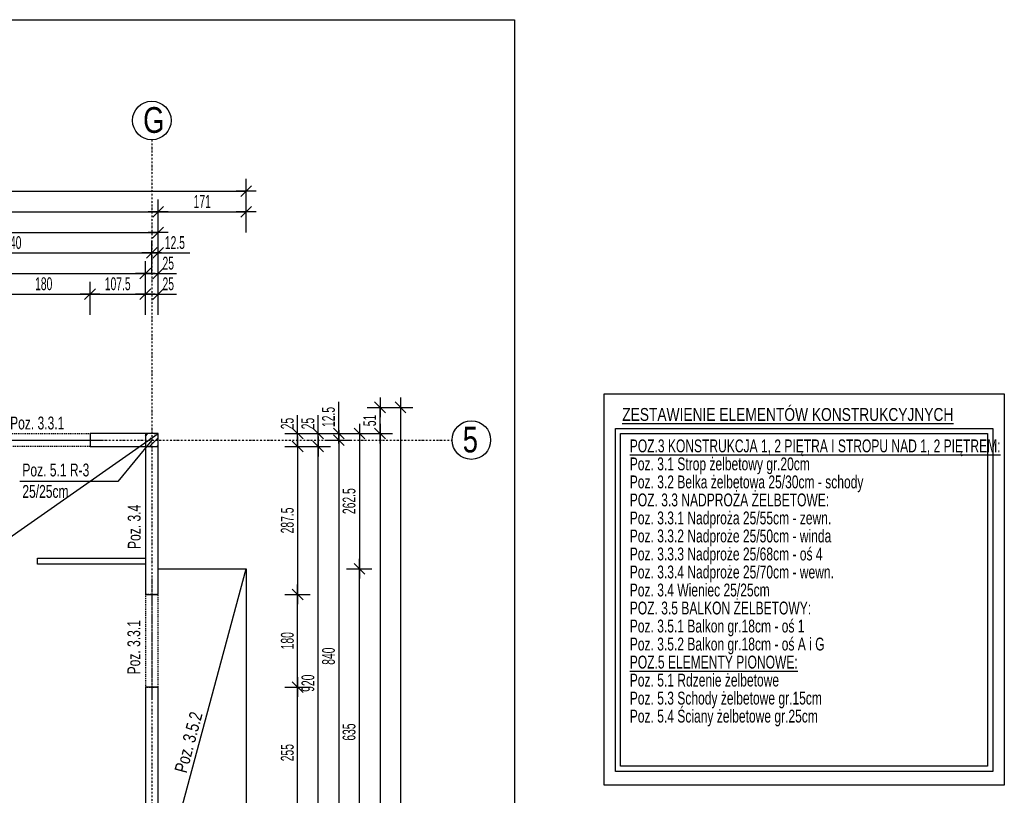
# Model space of a CAD drawing. Header units: millimetres. Extents: x -796 to 14823, y -2819 to 1873.
# Tile 26 of 51: x 2244 to 4158, y 366 to 1873. Entities that reach past the tile are written whole.
import ezdxf

# ---------------------------------------------------------------- set-up
doc = ezdxf.new("R2010")
doc.units = ezdxf.units.MM
doc.header["$LTSCALE"] = 10
doc.linetypes.add('MO', pattern=[0.7, 0.35, -0.17, 0.01, -0.17])
doc.linetypes.add('MP', pattern=[0.36, 0.2, -0.16])
doc.layers.add('BA_obw', color=230, linetype='Continuous', plot=False)
doc.layers.add('BZ_obw', color=230, linetype='Continuous', plot=False)
for name, color, linetype in [('BA_szr', 1, 'Continuous'), ('BA_txs', 2, 'Continuous'), ('BA_wym', 1, 'Continuous'), ('BD_lpm', 1, 'MP'), ('BD_osm', 1, 'MO'), ('BD_txs', 2, 'Continuous'), ('BD_wic', 1, 'Continuous'), ('BD_wig', 3, 'Continuous'), ('BZ_odn', 1, 'Continuous'), ('BZ_txs', 2, 'Continuous')]:
    doc.layers.add(name, color=color, linetype=linetype)
doc.styles.add('BIKTS', font='bikromsw.shx', dxfattribs={"width": 0.8})
doc.styles.add('BIKWYM', font='bikromsw.shx', dxfattribs={"width": 0.6})
doc.dimstyles.new('BA_KR_100_cm', dxfattribs={"dimtxt": 25, "dimasz": 1.666667, "dimexe": 24, "dimexo": 0, "dimgap": 0, "dimtad": 0, "dimdec": 1, "dimrnd": 0.5, "dimzin": 9, "dimdsep": 46, "dimtxsty": 'BIKWYM', "dimblk": 'WYM-KR', "dimcen": 0, "dimdle": 20, "dimclrd": 256, "dimclre": 256, "dimclrt": 2, "dimadec": 0, "dimazin": 0, "dimtfac": 0.033333, "dimtdec": 1, "dimtmove": 0, "dimatfit": 3, "dimldrblk": 'WYM-KR', "dimfxl": 25, "dimfxlon": 1, "dimtvp": 0.8, "dimtolj": 1, "dimarcsym": 0})
doc.dimstyles.new('BZ_ST_100_cm', dxfattribs={"dimtxt": 25, "dimasz": 1.666667, "dimexe": 24, "dimexo": 0, "dimgap": 0, "dimtad": 0, "dimdec": 1, "dimrnd": 0.5, "dimdsep": 46, "dimtxsty": 'BIKWYM', "dimblk": 'WYM-ST', "dimcen": 0, "dimdle": 20, "dimclrd": 256, "dimclre": 256, "dimclrt": 7, "dimadec": 0, "dimazin": 0, "dimtfac": 0.033333, "dimtdec": 1, "dimtix": 1, "dimtmove": 2, "dimatfit": 3, "dimldrblk": 'WYM-ST', "dimfxl": 25, "dimfxlon": 1, "dimtvp": 0.8, "dimtolj": 1, "dimtzin": 0, "dimarcsym": 0})

# ---------------------------------------------------------------- blocks, each defined once
blk = doc.blocks.new('WYM-ST')
blk.add_hatch(color=256).paths.add_polyline_path([(-13, 2.9), (0, 0), (-13, -2.9)])
blk.add_lwpolyline([(0, 0), (-13, 2.9), (-13, -2.9), (0, 0)])
blk = doc.blocks.new('WYM-KR')
at = {"linetype": 'ByBlock'}
blk.add_line((11.52, 0), (-11.52, 0), dxfattribs=at)
at = {"color": 7, "linetype": 'ByBlock'}
blk.add_line((6.24, 6.24), (-6.24, -6.24), dxfattribs=at)
blk = doc.blocks.new('*D165')
at = {"layer": 'BA_wym', "lineweight": -2}
for p, q in [((2201, 1299.9), (2201, 1363.9)), ((2381, 1299.9), (2381, 1363.9)), ((2202.7, 1339.9), (2379.4, 1339.9))]:
    blk.add_line(p, q, dxfattribs=at)
at = {"layer": 'Defpoints', "color": 0}
for p in [(2381, 1339.9), (2201, 1068.9), (2381, 1068.9)]:
    blk.add_point(p, dxfattribs=at)
at = {"layer": 'BA_wym', "lineweight": -2, "xscale": 1.666666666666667, "yscale": 1.666666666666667, "zscale": 1.666666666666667, "rotation": 180}
blk.add_blockref('WYM-KR', (2201, 1339.9), dxfattribs=at)
at = {"layer": 'BA_wym', "lineweight": -2, "xscale": 1.666666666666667, "yscale": 1.666666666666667, "zscale": 1.666666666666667}
blk.add_blockref('WYM-KR', (2381, 1339.9), dxfattribs=at)
at = {"layer": 'BA_wym', "color": 2, "insert": (2291, 1359.9), "char_height": 25, "attachment_point": 5, "style": 'BIKWYM'}
blk.add_mtext('\\A1;180', dxfattribs=at)
blk = doc.blocks.new('*D166')
at = {"layer": 'BA_wym', "lineweight": -2}
for p, q in [((2381, 1299.9), (2381, 1363.9)), ((2488.5, 1299.9), (2488.5, 1363.9)), ((2382.7, 1339.9), (2486.9, 1339.9))]:
    blk.add_line(p, q, dxfattribs=at)
at = {"layer": 'Defpoints', "color": 0}
for p in [(2488.5, 1339.9), (2381, 1068.9), (2488.5, 1068.9)]:
    blk.add_point(p, dxfattribs=at)
at = {"layer": 'BA_wym', "lineweight": -2, "xscale": 1.666666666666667, "yscale": 1.666666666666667, "zscale": 1.666666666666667, "rotation": 180}
blk.add_blockref('WYM-KR', (2381, 1339.9), dxfattribs=at)
at = {"layer": 'BA_wym', "lineweight": -2, "xscale": 1.666666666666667, "yscale": 1.666666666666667, "zscale": 1.666666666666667}
blk.add_blockref('WYM-KR', (2488.5, 1339.9), dxfattribs=at)
at = {"layer": 'BA_wym', "color": 2, "insert": (2434.8, 1359.9), "char_height": 25, "attachment_point": 5, "style": 'BIKWYM'}
blk.add_mtext('\\A1;107.5', dxfattribs=at)
blk = doc.blocks.new('*D167')
at = {"layer": 'BA_wym', "lineweight": -2}
for p, q in [((2488.5, 1299.9), (2488.5, 1363.9)), ((2513.5, 1299.9), (2513.5, 1363.9)), ((2486.9, 1339.9), (2485.2, 1339.9)), ((2488.5, 1339.9), (2513.5, 1339.9)), ((2515.2, 1339.9), (2549.2, 1339.9))]:
    blk.add_line(p, q, dxfattribs=at)
at = {"layer": 'Defpoints', "color": 0}
for p in [(2513.5, 1339.9), (2488.5, 1068.9), (2513.5, 1068.9)]:
    blk.add_point(p, dxfattribs=at)
at = {"layer": 'BA_wym', "lineweight": -2, "xscale": 1.666666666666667, "yscale": 1.666666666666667, "zscale": 1.666666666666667}
blk.add_blockref('WYM-KR', (2488.5, 1339.9), dxfattribs=at)
at = {"layer": 'BA_wym', "lineweight": -2, "xscale": 1.666666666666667, "yscale": 1.666666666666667, "zscale": 1.666666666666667, "rotation": 180}
blk.add_blockref('WYM-KR', (2513.5, 1339.9), dxfattribs=at)
at = {"layer": 'BA_wym', "color": 2, "insert": (2533, 1359.9), "char_height": 25, "attachment_point": 5, "style": 'BIKWYM'}
blk.add_mtext('\\A1;25', dxfattribs=at)
blk = doc.blocks.new('*D175')
at = {"layer": 'BA_wym', "lineweight": -2}
for p, q in [((1823.5, 1339.9), (1823.5, 1403.9)), ((2488.5, 1339.9), (2488.5, 1403.9)), ((1825.2, 1379.9), (2486.9, 1379.9))]:
    blk.add_line(p, q, dxfattribs=at)
at = {"layer": 'Defpoints', "color": 0}
for p in [(2488.5, 1379.9), (1823.5, 1119.9), (2488.5, 1068.9)]:
    blk.add_point(p, dxfattribs=at)
at = {"layer": 'BA_wym', "lineweight": -2, "xscale": 1.666666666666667, "yscale": 1.666666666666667, "zscale": 1.666666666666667, "rotation": 180}
blk.add_blockref('WYM-KR', (1823.5, 1379.9), dxfattribs=at)
at = {"layer": 'BA_wym', "lineweight": -2, "xscale": 1.666666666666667, "yscale": 1.666666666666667, "zscale": 1.666666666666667}
blk.add_blockref('WYM-KR', (2488.5, 1379.9), dxfattribs=at)
at = {"layer": 'BA_wym', "color": 2, "insert": (2156, 1399.9), "char_height": 25, "attachment_point": 5, "style": 'BIKWYM'}
blk.add_mtext('\\A1;665', dxfattribs=at)
blk = doc.blocks.new('*D176')
at = {"layer": 'BA_wym', "lineweight": -2}
for p, q in [((2488.5, 1339.9), (2488.5, 1403.9)), ((2513.5, 1339.9), (2513.5, 1403.9)), ((2486.9, 1379.9), (2485.2, 1379.9)), ((2488.5, 1379.9), (2513.5, 1379.9)), ((2515.2, 1379.9), (2549.2, 1379.9))]:
    blk.add_line(p, q, dxfattribs=at)
at = {"layer": 'Defpoints', "color": 0}
for p in [(2513.5, 1379.9), (2488.5, 1068.9), (2513.5, 1068.9)]:
    blk.add_point(p, dxfattribs=at)
at = {"layer": 'BA_wym', "lineweight": -2, "xscale": 1.666666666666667, "yscale": 1.666666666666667, "zscale": 1.666666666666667}
blk.add_blockref('WYM-KR', (2488.5, 1379.9), dxfattribs=at)
at = {"layer": 'BA_wym', "lineweight": -2, "xscale": 1.666666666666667, "yscale": 1.666666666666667, "zscale": 1.666666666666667, "rotation": 180}
blk.add_blockref('WYM-KR', (2513.5, 1379.9), dxfattribs=at)
at = {"layer": 'BA_wym', "color": 2, "insert": (2533, 1399.9), "char_height": 25, "attachment_point": 5, "style": 'BIKWYM'}
blk.add_mtext('\\A1;25', dxfattribs=at)
blk = doc.blocks.new('*D183')
at = {"layer": 'BA_wym', "lineweight": -2}
for p, q in [((1961, 1379.9), (1961, 1443.9)), ((2501, 1379.9), (2501, 1443.9)), ((1962.7, 1419.9), (2499.4, 1419.9))]:
    blk.add_line(p, q, dxfattribs=at)
at = {"layer": 'Defpoints', "color": 0}
for p in [(2501, 1419.9), (1961, 1062.2), (2501, 1062.2)]:
    blk.add_point(p, dxfattribs=at)
at = {"layer": 'BA_wym', "lineweight": -2, "xscale": 1.666666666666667, "yscale": 1.666666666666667, "zscale": 1.666666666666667, "rotation": 180}
blk.add_blockref('WYM-KR', (1961, 1419.9), dxfattribs=at)
at = {"layer": 'BA_wym', "lineweight": -2, "xscale": 1.666666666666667, "yscale": 1.666666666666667, "zscale": 1.666666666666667}
blk.add_blockref('WYM-KR', (2501, 1419.9), dxfattribs=at)
at = {"layer": 'BA_wym', "color": 2, "insert": (2231, 1439.9), "char_height": 25, "attachment_point": 5, "style": 'BIKWYM'}
blk.add_mtext('\\A1;540', dxfattribs=at)
blk = doc.blocks.new('*D184')
at = {"layer": 'BA_wym', "lineweight": -2}
for p, q in [((2501, 1379.9), (2501, 1443.9)), ((2513.5, 1379.9), (2513.5, 1443.9)), ((2499.4, 1419.9), (2497.7, 1419.9)), ((2501, 1419.9), (2513.5, 1419.9)), ((2515.2, 1419.9), (2574.9, 1419.9))]:
    blk.add_line(p, q, dxfattribs=at)
at = {"layer": 'Defpoints', "color": 0}
for p in [(2513.5, 1419.9), (2501, 1062.2), (2513.5, 1068.9)]:
    blk.add_point(p, dxfattribs=at)
at = {"layer": 'BA_wym', "lineweight": -2, "xscale": 1.666666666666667, "yscale": 1.666666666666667, "zscale": 1.666666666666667}
blk.add_blockref('WYM-KR', (2501, 1419.9), dxfattribs=at)
at = {"layer": 'BA_wym', "lineweight": -2, "xscale": 1.666666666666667, "yscale": 1.666666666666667, "zscale": 1.666666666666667, "rotation": 180}
blk.add_blockref('WYM-KR', (2513.5, 1419.9), dxfattribs=at)
at = {"layer": 'BA_wym', "color": 2, "insert": (2545.9, 1439.9), "char_height": 25, "attachment_point": 5, "style": 'BIKWYM'}
blk.add_mtext('\\A1;12.5', dxfattribs=at)
blk = doc.blocks.new('*D185')
at = {"layer": 'BA_wym', "lineweight": -2}
for p, q in [((-91.5, 1459.9), (-91.5, 1523.9)), ((2513.5, 1459.9), (2513.5, 1523.9)), ((-89.8, 1499.9), (2511.9, 1499.9))]:
    blk.add_line(p, q, dxfattribs=at)
at = {"layer": 'Defpoints', "color": 0}
for p in [(2513.5, 1499.9), (-91.5, 1068.9), (2513.5, 1068.9)]:
    blk.add_point(p, dxfattribs=at)
at = {"layer": 'BA_wym', "lineweight": -2, "xscale": 1.666666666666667, "yscale": 1.666666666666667, "zscale": 1.666666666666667, "rotation": 180}
blk.add_blockref('WYM-KR', (-91.5, 1499.9), dxfattribs=at)
at = {"layer": 'BA_wym', "lineweight": -2, "xscale": 1.666666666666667, "yscale": 1.666666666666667, "zscale": 1.666666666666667}
blk.add_blockref('WYM-KR', (2513.5, 1499.9), dxfattribs=at)
at = {"layer": 'BA_wym', "color": 2, "insert": (1211, 1519.9), "char_height": 25, "attachment_point": 5, "style": 'BIKWYM'}
blk.add_mtext('\\A1;2605', dxfattribs=at)
blk = doc.blocks.new('*D188')
at = {"layer": 'BA_wym', "lineweight": -2}
for p, q in [((1823.5, 1419.9), (1823.5, 1483.9)), ((2513.5, 1419.9), (2513.5, 1483.9)), ((1825.2, 1459.9), (2511.9, 1459.9))]:
    blk.add_line(p, q, dxfattribs=at)
at = {"layer": 'Defpoints', "color": 0}
for p in [(2513.5, 1459.9), (1823.5, 1119.9), (2513.5, 1068.9)]:
    blk.add_point(p, dxfattribs=at)
at = {"layer": 'BA_wym', "lineweight": -2, "xscale": 1.666666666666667, "yscale": 1.666666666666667, "zscale": 1.666666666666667, "rotation": 180}
blk.add_blockref('WYM-KR', (1823.5, 1459.9), dxfattribs=at)
at = {"layer": 'BA_wym', "lineweight": -2, "xscale": 1.666666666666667, "yscale": 1.666666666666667, "zscale": 1.666666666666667}
blk.add_blockref('WYM-KR', (2513.5, 1459.9), dxfattribs=at)
at = {"layer": 'BA_wym', "color": 2, "insert": (2168.5, 1479.9), "char_height": 25, "attachment_point": 5, "style": 'BIKWYM'}
blk.add_mtext('\\A1;690', dxfattribs=at)
blk = doc.blocks.new('*D118')
at = {"layer": 'BA_wym', "lineweight": -2}
for p, q in [((2784.5, 1070.5), (2784.5, 1104.6)), ((2759.5, 1068.9), (2808.5, 1068.9)), ((2784.5, 1043.9), (2784.5, 1068.9)), ((2759.5, 1043.9), (2808.5, 1043.9)), ((2784.5, 1042.2), (2784.5, 1040.5))]:
    blk.add_line(p, q, dxfattribs=at)
at = {"layer": 'Defpoints', "color": 0}
for p in [(2513.5, 1068.9), (2784.5, 1068.9), (2513.5, 1043.9)]:
    blk.add_point(p, dxfattribs=at)
at = {"layer": 'BA_wym', "lineweight": -2, "xscale": 1.666666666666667, "yscale": 1.666666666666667, "zscale": 1.666666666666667}
for p, rotation in [((2784.5, 1068.9), 270), ((2784.5, 1043.9), 90)]:
    blk.add_blockref('WYM-KR', p, dxfattribs=dict(at, rotation=rotation))
at = {"layer": 'BA_wym', "color": 2, "insert": (2764.5, 1088.4), "char_height": 25, "attachment_point": 5, "rotation": 90, "style": 'BIKWYM'}
blk.add_mtext('\\A1;25', dxfattribs=at)
blk = doc.blocks.new('*D119')
at = {"layer": 'BA_wym', "lineweight": -2}
for p, q in [((2759.5, 1043.9), (2808.5, 1043.9)), ((2784.5, 1042.2), (2784.5, 758)), ((2759.5, 756.4), (2808.5, 756.4))]:
    blk.add_line(p, q, dxfattribs=at)
at = {"layer": 'Defpoints', "color": 0}
for p in [(2513.5, 1043.9), (2513.5, 756.4), (2784.5, 756.4)]:
    blk.add_point(p, dxfattribs=at)
at = {"layer": 'BA_wym', "lineweight": -2, "xscale": 1.666666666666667, "yscale": 1.666666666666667, "zscale": 1.666666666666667}
for p, rotation in [((2784.5, 1043.9), 90), ((2784.5, 756.4), 270)]:
    blk.add_blockref('WYM-KR', p, dxfattribs=dict(at, rotation=rotation))
at = {"layer": 'BA_wym', "color": 2, "insert": (2764.5, 900.1), "char_height": 25, "attachment_point": 5, "rotation": 90, "style": 'BIKWYM'}
blk.add_mtext('\\A1;287.5', dxfattribs=at)
blk = doc.blocks.new('*D120')
at = {"layer": 'BA_wym', "lineweight": -2}
for p, q in [((2759.5, 756.4), (2808.5, 756.4)), ((2784.5, 578), (2784.5, 754.7)), ((2759.5, 576.4), (2808.5, 576.4))]:
    blk.add_line(p, q, dxfattribs=at)
at = {"layer": 'Defpoints', "color": 0}
for p in [(2513.5, 756.4), (2784.5, 756.4), (2513.5, 576.4)]:
    blk.add_point(p, dxfattribs=at)
at = {"layer": 'BA_wym', "lineweight": -2, "xscale": 1.666666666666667, "yscale": 1.666666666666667, "zscale": 1.666666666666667}
for p, rotation in [((2784.5, 756.4), 90), ((2784.5, 576.4), 270)]:
    blk.add_blockref('WYM-KR', p, dxfattribs=dict(at, rotation=rotation))
at = {"layer": 'BA_wym', "color": 2, "insert": (2764.5, 666.4), "char_height": 25, "attachment_point": 5, "rotation": 90, "style": 'BIKWYM'}
blk.add_mtext('\\A1;180', dxfattribs=at)
blk = doc.blocks.new('*D121')
at = {"layer": 'BA_wym', "lineweight": -2}
for p, q in [((2759.5, 576.4), (2808.5, 576.4)), ((2784.5, 323), (2784.5, 574.7)), ((2759.5, 321.4), (2808.5, 321.4))]:
    blk.add_line(p, q, dxfattribs=at)
at = {"layer": 'Defpoints', "color": 0}
for p in [(2513.5, 576.4), (2784.5, 576.4), (2513.5, 321.4)]:
    blk.add_point(p, dxfattribs=at)
at = {"layer": 'BA_wym', "lineweight": -2, "xscale": 1.666666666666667, "yscale": 1.666666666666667, "zscale": 1.666666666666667}
for p, rotation in [((2784.5, 576.4), 90), ((2784.5, 321.4), 270)]:
    blk.add_blockref('WYM-KR', p, dxfattribs=dict(at, rotation=rotation))
at = {"layer": 'BA_wym', "color": 2, "insert": (2764.5, 448.9), "char_height": 25, "attachment_point": 5, "rotation": 90, "style": 'BIKWYM'}
blk.add_mtext('\\A1;255', dxfattribs=at)
blk = doc.blocks.new('*D129')
at = {"layer": 'BA_wym', "lineweight": -2}
for p, q in [((2824.5, 1070.5), (2824.5, 1104.6)), ((2799.5, 1068.9), (2848.5, 1068.9)), ((2824.5, 1043.9), (2824.5, 1068.9)), ((2799.5, 1043.9), (2848.5, 1043.9)), ((2824.5, 1042.2), (2824.5, 1040.5))]:
    blk.add_line(p, q, dxfattribs=at)
at = {"layer": 'Defpoints', "color": 0}
for p in [(2513.5, 1068.9), (2824.5, 1068.9), (2513.5, 1043.9)]:
    blk.add_point(p, dxfattribs=at)
at = {"layer": 'BA_wym', "lineweight": -2, "xscale": 1.666666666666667, "yscale": 1.666666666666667, "zscale": 1.666666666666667}
for p, rotation in [((2824.5, 1068.9), 270), ((2824.5, 1043.9), 90)]:
    blk.add_blockref('WYM-KR', p, dxfattribs=dict(at, rotation=rotation))
at = {"layer": 'BA_wym', "color": 2, "insert": (2804.5, 1088.4), "char_height": 25, "attachment_point": 5, "rotation": 90, "style": 'BIKWYM'}
blk.add_mtext('\\A1;25', dxfattribs=at)
blk = doc.blocks.new('*D130')
at = {"layer": 'BA_wym', "lineweight": -2}
for p, q in [((2799.5, 1043.9), (2848.5, 1043.9)), ((2824.5, 125.5), (2824.5, 1042.2)), ((2799.5, 123.9), (2848.5, 123.9))]:
    blk.add_line(p, q, dxfattribs=at)
at = {"layer": 'Defpoints', "color": 0}
for p in [(2513.5, 1043.9), (2824.5, 1043.9), (2513.5, 123.9)]:
    blk.add_point(p, dxfattribs=at)
at = {"layer": 'BA_wym', "lineweight": -2, "xscale": 1.666666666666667, "yscale": 1.666666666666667, "zscale": 1.666666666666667}
for p, rotation in [((2824.5, 1043.9), 90), ((2824.5, 123.9), 270)]:
    blk.add_blockref('WYM-KR', p, dxfattribs=dict(at, rotation=rotation))
at = {"layer": 'BA_wym', "color": 2, "insert": (2804.5, 583.9), "char_height": 25, "attachment_point": 5, "rotation": 90, "style": 'BIKWYM'}
blk.add_mtext('\\A1;920', dxfattribs=at)
blk = doc.blocks.new('*D135')
at = {"layer": 'BA_wym', "lineweight": -2}
for p, q in [((2864.5, 1070.5), (2864.5, 1130.3)), ((2839.5, 1068.9), (2888.5, 1068.9)), ((2839.5, 1056.4), (2888.5, 1056.4)), ((2864.5, 1056.4), (2864.5, 1068.9)), ((2864.5, 1054.7), (2864.5, 1053))]:
    blk.add_line(p, q, dxfattribs=at)
at = {"layer": 'Defpoints', "color": 0}
for p in [(2513.5, 1068.9), (2513.5, 1056.4), (2864.5, 1068.9)]:
    blk.add_point(p, dxfattribs=at)
at = {"layer": 'BA_wym', "lineweight": -2, "xscale": 1.666666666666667, "yscale": 1.666666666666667, "zscale": 1.666666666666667}
for p, rotation in [((2864.5, 1068.9), 270), ((2864.5, 1056.4), 90)]:
    blk.add_blockref('WYM-KR', p, dxfattribs=dict(at, rotation=rotation))
at = {"layer": 'BA_wym', "color": 2, "insert": (2844.5, 1101.2), "char_height": 25, "attachment_point": 5, "rotation": 90, "style": 'BIKWYM'}
blk.add_mtext('\\A1;12.5', dxfattribs=at)
blk = doc.blocks.new('*D136')
at = {"layer": 'BA_wym', "lineweight": -2}
for p, q in [((2839.5, 1056.4), (2888.5, 1056.4)), ((2864.5, 1054.7), (2864.5, 218)), ((2839.5, 216.4), (2888.5, 216.4))]:
    blk.add_line(p, q, dxfattribs=at)
at = {"layer": 'Defpoints', "color": 0}
for p in [(2513.5, 1056.4), (2513.5, 216.4), (2864.5, 216.4)]:
    blk.add_point(p, dxfattribs=at)
at = {"layer": 'BA_wym', "lineweight": -2, "xscale": 1.666666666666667, "yscale": 1.666666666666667, "zscale": 1.666666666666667}
for p, rotation in [((2864.5, 1056.4), 90), ((2864.5, 216.4), 270)]:
    blk.add_blockref('WYM-KR', p, dxfattribs=dict(at, rotation=rotation))
at = {"layer": 'BA_wym', "color": 2, "insert": (2844.5, 636.4), "char_height": 25, "attachment_point": 5, "rotation": 90, "style": 'BIKWYM'}
blk.add_mtext('\\A1;840', dxfattribs=at)
blk = doc.blocks.new('*D141')
at = {"layer": 'BA_wym', "lineweight": -2}
for p, q in [((2919.5, 1119.9), (2968.5, 1119.9)), ((2944.5, 1070.5), (2944.5, 1118.2)), ((2919.5, 1068.9), (2968.5, 1068.9))]:
    blk.add_line(p, q, dxfattribs=at)
at = {"layer": 'Defpoints', "color": 0}
for p in [(1823.5, 1119.9), (2944.5, 1119.9), (2513.5, 1068.9)]:
    blk.add_point(p, dxfattribs=at)
at = {"layer": 'BA_wym', "lineweight": -2, "xscale": 1.666666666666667, "yscale": 1.666666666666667, "zscale": 1.666666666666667}
for p, rotation in [((2944.5, 1119.9), 90), ((2944.5, 1068.9), 270)]:
    blk.add_blockref('WYM-KR', p, dxfattribs=dict(at, rotation=rotation))
at = {"layer": 'BA_wym', "color": 2, "insert": (2924.5, 1094.4), "char_height": 25, "attachment_point": 5, "rotation": 90, "style": 'BIKWYM'}
blk.add_mtext('\\A1;51', dxfattribs=at)
blk = doc.blocks.new('*D142')
at = {"layer": 'BA_wym', "lineweight": -2}
for p, q in [((2919.5, 1068.9), (2968.5, 1068.9)), ((2944.5, 1067.2), (2944.5, -754.5)), ((2919.5, -756.1), (2968.5, -756.1))]:
    blk.add_line(p, q, dxfattribs=at)
at = {"layer": 'Defpoints', "color": 0}
for p in [(2513.5, 1068.9), (2488.5, -756.1), (2944.5, -756.1)]:
    blk.add_point(p, dxfattribs=at)
at = {"layer": 'BA_wym', "lineweight": -2, "xscale": 1.666666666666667, "yscale": 1.666666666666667, "zscale": 1.666666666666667}
for p, rotation in [((2944.5, 1068.9), 90), ((2944.5, -756.1), 270)]:
    blk.add_blockref('WYM-KR', p, dxfattribs=dict(at, rotation=rotation))
at = {"layer": 'BA_wym', "color": 2, "insert": (2924.5, 156.4), "char_height": 25, "attachment_point": 5, "rotation": 90, "style": 'BIKWYM'}
blk.add_mtext('\\A1;1825', dxfattribs=at)
blk = doc.blocks.new('*D144')
at = {"layer": 'BA_wym', "lineweight": -2}
for p, q in [((2959.5, 1119.9), (3008.5, 1119.9)), ((2984.5, 1118.2), (2984.5, -925.5)), ((2959.5, -927.1), (3008.5, -927.1))]:
    blk.add_line(p, q, dxfattribs=at)
at = {"layer": 'Defpoints', "color": 0}
for p in [(1823.5, 1119.9), (2513.5, -927.1), (2984.5, -927.1)]:
    blk.add_point(p, dxfattribs=at)
at = {"layer": 'BA_wym', "lineweight": -2, "xscale": 1.666666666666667, "yscale": 1.666666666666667, "zscale": 1.666666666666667}
for p, rotation in [((2984.5, 1119.9), 90), ((2984.5, -927.1), 270)]:
    blk.add_blockref('WYM-KR', p, dxfattribs=dict(at, rotation=rotation))
at = {"layer": 'BA_wym', "color": 2, "insert": (2964.5, 96.4), "char_height": 25, "attachment_point": 5, "rotation": 90, "style": 'BIKWYM'}
blk.add_mtext('\\A1;2047', dxfattribs=at)
blk = doc.blocks.new('*D321')
at = {"layer": 'BA_wym', "lineweight": -2}
for p, q in [((2513.5, 1459.9), (2513.5, 1523.9)), ((2684.5, 1459.9), (2684.5, 1523.9)), ((2515.2, 1499.9), (2682.9, 1499.9))]:
    blk.add_line(p, q, dxfattribs=at)
at = {"layer": 'Defpoints', "color": 0}
for p in [(2684.5, 1499.9), (2513.5, 1068.9), (2684.5, 806.4)]:
    blk.add_point(p, dxfattribs=at)
at = {"layer": 'BA_wym', "lineweight": -2, "xscale": 1.666666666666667, "yscale": 1.666666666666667, "zscale": 1.666666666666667, "rotation": 180}
blk.add_blockref('WYM-KR', (2513.5, 1499.9), dxfattribs=at)
at = {"layer": 'BA_wym', "lineweight": -2, "xscale": 1.666666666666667, "yscale": 1.666666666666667, "zscale": 1.666666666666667}
blk.add_blockref('WYM-KR', (2684.5, 1499.9), dxfattribs=at)
at = {"layer": 'BA_wym', "color": 2, "insert": (2599, 1519.9), "char_height": 25, "attachment_point": 5, "style": 'BIKWYM'}
blk.add_mtext('\\A1;171', dxfattribs=at)
blk = doc.blocks.new('*D323')
at = {"layer": 'BA_wym', "lineweight": -2}
for p, q in [((-262.5, 1499.9), (-262.5, 1563.9)), ((2684.5, 1499.9), (2684.5, 1563.9)), ((-260.8, 1539.9), (2682.9, 1539.9))]:
    blk.add_line(p, q, dxfattribs=at)
at = {"layer": 'Defpoints', "color": 0}
for p in [(2684.5, 1539.9), (-262.5, 806.4), (2684.5, 806.4)]:
    blk.add_point(p, dxfattribs=at)
at = {"layer": 'BA_wym', "lineweight": -2, "xscale": 1.666666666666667, "yscale": 1.666666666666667, "zscale": 1.666666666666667, "rotation": 180}
blk.add_blockref('WYM-KR', (-262.5, 1539.9), dxfattribs=at)
at = {"layer": 'BA_wym', "lineweight": -2, "xscale": 1.666666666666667, "yscale": 1.666666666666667, "zscale": 1.666666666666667}
blk.add_blockref('WYM-KR', (2684.5, 1539.9), dxfattribs=at)
at = {"layer": 'BA_wym', "color": 2, "insert": (1211, 1559.9), "char_height": 25, "attachment_point": 5, "style": 'BIKWYM'}
blk.add_mtext('\\A1;2947', dxfattribs=at)
blk = doc.blocks.new('*D324')
at = {"layer": 'BA_wym', "lineweight": -2}
for p, q in [((2879.5, 1068.9), (2928.5, 1068.9)), ((2904.5, 1067.2), (2904.5, 808)), ((2879.5, 806.4), (2928.5, 806.4))]:
    blk.add_line(p, q, dxfattribs=at)
at = {"layer": 'Defpoints', "color": 0}
for p in [(2513.5, 1068.9), (2684.5, 806.4), (2904.5, 806.4)]:
    blk.add_point(p, dxfattribs=at)
at = {"layer": 'BA_wym', "lineweight": -2, "xscale": 1.666666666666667, "yscale": 1.666666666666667, "zscale": 1.666666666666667}
for p, rotation in [((2904.5, 1068.9), 90), ((2904.5, 806.4), 270)]:
    blk.add_blockref('WYM-KR', p, dxfattribs=dict(at, rotation=rotation))
at = {"layer": 'BA_wym', "color": 2, "insert": (2884.5, 937.6), "char_height": 25, "attachment_point": 5, "rotation": 90, "style": 'BIKWYM'}
blk.add_mtext('\\A1;262.5', dxfattribs=at)
blk = doc.blocks.new('*D325')
at = {"layer": 'BA_wym', "lineweight": -2}
for p, q in [((2879.5, 806.4), (2928.5, 806.4)), ((2904.5, 173), (2904.5, 804.7)), ((2879.5, 171.4), (2928.5, 171.4))]:
    blk.add_line(p, q, dxfattribs=at)
at = {"layer": 'Defpoints', "color": 0}
for p in [(2864.5, 806.4), (2904.5, 806.4), (2864.5, 171.4)]:
    blk.add_point(p, dxfattribs=at)
at = {"layer": 'BA_wym', "lineweight": -2, "xscale": 1.666666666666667, "yscale": 1.666666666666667, "zscale": 1.666666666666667}
for p, rotation in [((2904.5, 806.4), 90), ((2904.5, 171.4), 270)]:
    blk.add_blockref('WYM-KR', p, dxfattribs=dict(at, rotation=rotation))
at = {"layer": 'BA_wym', "color": 2, "insert": (2884.5, 488.9), "char_height": 25, "attachment_point": 5, "rotation": 90, "style": 'BIKWYM'}
blk.add_mtext('\\A1;635', dxfattribs=at)

msp = doc.modelspace()

# ---------------------------------------------------------------- hatches: boundary and pattern name
at = {"layer": 'BA_szr'}
h = msp.add_hatch(dxfattribs=at)
h.set_pattern_fill('BIK_ZELBET', color=256, scale=100, angle=45, pattern_type=2)
h.set_pattern_definition([(45, (-9125.26, 4e-06), (-14.142136, 14.142136), []), (45, (-9132.33, 7.071), (-14.142136, 14.142136), [10, -10])])
h.paths.add_polyline_path([(2488.52, 1043.85), (2513.52, 1043.85), (2513.52, 1068.85), (2488.52, 1068.85)])

# ---------------------------------------------------------------- linework, layer by layer
at = {"layer": 'BA_obw'}
msp.add_lwpolyline([(-795.82, 1873.17), (3205.68, 1873.17), (3205.68, -1534.81), (-795.82, -1534.81)], close=True, dxfattribs=at)
at = {"layer": 'BA_txs', "color": 2}
for points in [[(3401.85, 1078.85), (4135.28, 1078.85), (4135.28, 412.35), (3401.85, 412.35)], [(3411.85, 1068.85), (4125.28, 1068.85), (4125.28, 422.35), (3411.85, 422.35)]]:
    msp.add_lwpolyline(points, close=True, dxfattribs=at)
at = {"layer": 'BD_lpm'}
for points in [[(2381.02, 1043.85), (2201.02, 1043.85), (2201.02, 1068.85), (2381.02, 1068.85)], [(2488.52, 576.35), (2513.52, 576.35), (2513.52, 756.35), (2488.52, 756.35)]]:
    msp.add_lwpolyline(points, close=True, dxfattribs=at)
at = {"layer": 'BD_osm', "color": 5}
for p, q in [((2176.02, 1056.35), (2406.02, 1056.35)), ((2501.02, 781.35), (2501.02, 551.35))]:
    msp.add_line(p, q, dxfattribs=at)
at = {"layer": 'BD_osm'}
for points in [[(2501.02, 1639.86), (2501.02, -1432.6)], [(-662.48, 1056.35), (3084.52, 1056.35)]]:
    msp.add_lwpolyline(points, dxfattribs=at)
at = {"layer": 'BD_wic'}
for points in [[(-91.48, -756.15), (2513.52, 1068.85)], [(2488.52, 815.35), (2279.02, 815.35), (2279.02, 826.85), (2488.52, 826.85)], [(2513.52, 806.35), (2684.52, 806.35), (2684.52, 171.35), (2513.52, 171.35)], [(2513.52, 171.35), (2684.52, 806.35)]]:
    msp.add_lwpolyline(points, dxfattribs=at)
for centre in [(2501.02, 1677.36), (3122.02, 1056.35)]:
    msp.add_circle(centre, 37.5, dxfattribs=at)
at = {"layer": 'BD_wig'}
msp.add_lwpolyline([(2488.52, 756.35), (2513.52, 756.35), (2513.52, 1068.85), (2381.02, 1068.85), (2381.02, 1043.85), (2488.52, 1043.85), (2488.52, 756.35)], dxfattribs=at)
for points in [[(2488.52, 1043.85), (2513.52, 1043.85), (2513.52, 1068.85), (2488.52, 1068.85)], [(2488.52, 321.35), (2513.52, 321.35), (2513.52, 576.35), (2488.52, 576.35)]]:
    msp.add_lwpolyline(points, close=True, dxfattribs=at)
at = {"layer": 'BZ_obw'}
msp.add_lwpolyline([(3379.79, 1145.9), (4157.64, 1145.9), (4157.64, 385.74), (3379.79, 385.74)], close=True, dxfattribs=at)

# ---------------------------------------------------------------- texts
at = {"layer": 'BA_txs', "color": 3, "style": 'BIKTS', "width": 0.8}
msp.add_text('%%UZESTAWIENIE ELEMENTÓW KONSTRUKCYJNYCH', height=25, dxfattribs=at).set_placement((3415.18, 1093.6))
at = {"layer": 'BA_txs', "style": 'BIKTS', "width": 0.7}
msp.add_text('Poz. 3.3.1', height=25, dxfattribs=at).set_placement((2225.69, 1076.95))
at = {"layer": 'BA_txs', "style": 'BIKTS'}
for s, rotation, width, p in [('Poz. 3.4', 90, 0.7, (2479.37, 844.71)), ('Poz. 3.3.1', 90, 0.7, (2478.6, 601.02)), ('Poz. 3.5.2', 74.92827, 0.8, (2568.69, 407.7))]:
    msp.add_text(s, height=25, rotation=rotation, dxfattribs=dict(at, width=width)).set_placement(p)
at = {"layer": 'BA_txs', "insert": (3429.86, 1057.52), "char_height": 25, "width": 695.4138, "attachment_point": 1, "line_spacing_factor": 0.84, "style": 'BIKTS'}
msp.add_mtext('\\pxt4;\\A1;\\Fbikromsw.shx|c1;\\L\\W0.7;POZ.3 KONSTRUKCJA 1, 2 PIĘTRA I STROPU NAD 1, 2 PIĘTREM:\\P\\lPoz. 3.1 Strop żelbetowy gr.20cm\\PPoz. 3.2 Belka żelbetowa 25/30cm - schody\\PPOZ. 3.3 NADPROŻA ŻELBETOWE:\\PPoz. 3.3.1 Nadproża 25/55cm - zewn.\\PPoz. 3.3.2 Nadproże 25/50cm - winda\\PPoz. 3.3.3 Nadproże 25/68cm - oś 4\\PPoz. 3.3.4 Nadproże 25/70cm - wewn.\\PPoz. 3.4 Wieniec 25/25cm\\PPOZ. 3.5 BALKON ŻELBETOWY:\\PPoz. 3.5.1 Balkon gr.18cm - oś 1\\PPoz. 3.5.2 Balkon gr.18cm - oś A i G\\P\\LPOZ.5 ELEMENTY PIONOWE:\\P\\lPoz. 5.1 Rdzenie żelbetowe\\PPoz. 5.3 Schody żelbetowe gr.15cm\\PPoz. 5.4 Ściany żelbetowe gr.25cm', dxfattribs=at)
at = {"layer": 'BD_txs', "style": 'BIKTS', "width": 0.8}
for s, p in [('G', (2484.21, 1653.29)), ('5', (3105.21, 1032.29))]:
    msp.add_text(s, height=50, dxfattribs=at).set_placement(p)
at = {"layer": 'BZ_txs', "insert": (2249.53, 1010.66), "char_height": 25, "width": 452.0462, "attachment_point": 1, "style": 'BIKTS'}
msp.add_mtext('{\\W0.7;Poz. 5.1 R-3\\P\\A1;25/25cm}', dxfattribs=at)

# ---------------------------------------------------------------- dimensions: what is measured, and where the dimension line sits
at = {"layer": 'BA_wym'}
for base, p1, p2, override, picture, middle in [((2684.52, 1539.86), (-262.48, 806.35), (2684.52, 806.35), {"dimatfit": 1, "dimfxl": 40}, '*D323', (1211.02, 1559.86)), ((2513.52, 1499.86), (-91.48, 1068.85), (2513.52, 1068.85), {"dimatfit": 1, "dimfxl": 40}, '*D185', (1211.02, 1519.86)), ((2684.52, 1499.86), (2513.52, 1068.85), (2684.52, 806.35), {"dimatfit": 1, "dimfxl": 40}, '*D321', (2599.02, 1519.86)), ((2513.52, 1459.86), (1823.51, 1119.85), (2513.52, 1068.85), {"dimtmove": 1, "dimatfit": 1, "dimfxl": 40}, '*D188', (2168.52, 1479.86)), ((2501.02, 1419.86), (1961.02, 1062.25), (2501.02, 1062.25), {"dimtmove": 1, "dimatfit": 1, "dimfxl": 40}, '*D183', (2231.02, 1439.86)), ((2513.52, 1419.86), (2501.02, 1062.25), (2513.52, 1068.85), {"dimblk": 'WYM-KR', "dimatfit": 1, "dimfxl": 40}, '*D184', (2545.9, 1439.86)), ((2488.52, 1379.86), (1823.51, 1119.85), (2488.52, 1068.85), {"dimtmove": 1, "dimatfit": 1, "dimfxl": 40}, '*D175', (2156.02, 1399.86)), ((2513.52, 1379.86), (2488.52, 1068.85), (2513.52, 1068.85), {"dimblk": 'WYM-KR', "dimatfit": 1, "dimfxl": 40}, '*D176', (2533.04, 1399.86)), ((2381.02, 1339.86), (2201.02, 1068.85), (2381.02, 1068.85), {"dimtmove": 1, "dimatfit": 1, "dimfxl": 40}, '*D165', (2291.02, 1359.86)), ((2488.52, 1339.86), (2381.02, 1068.85), (2488.52, 1068.85), {"dimtmove": 1, "dimatfit": 1, "dimfxl": 40}, '*D166', (2434.77, 1359.86)), ((2513.52, 1339.86), (2488.52, 1068.85), (2513.52, 1068.85), {"dimtmove": 0, "dimatfit": 1, "dimfxl": 40}, '*D167', (2533.04, 1359.86))]:
    dim = msp.add_linear_dim(base=base, p1=p1, p2=p2, dimstyle='BA_KR_100_cm', override=override, dxfattribs=at)
    dim.commit()
    dim.dimension.update_dxf_attribs({"geometry": picture, "text_midpoint": middle})
for base, p1, p2, picture, middle in [((2944.52, 1119.85), (2513.52, 1068.85), (1823.52, 1119.85), '*D141', (2924.52, 1094.35)), ((2984.52, -927.15), (1823.52, 1119.85), (2513.52, -927.15), '*D144', (2964.52, 96.35)), ((2864.52, 1068.85), (2513.52, 1056.35), (2513.52, 1068.85), '*D135', (2844.52, 1101.23)), ((2784.52, 1068.85), (2513.52, 1043.85), (2513.52, 1068.85), '*D118', (2764.52, 1088.38)), ((2824.52, 1068.85), (2513.52, 1043.85), (2513.52, 1068.85), '*D129', (2804.52, 1088.38)), ((2944.52, -756.15), (2513.52, 1068.85), (2488.52, -756.15), '*D142', (2924.52, 156.35)), ((2904.52, 806.35), (2513.52, 1068.85), (2684.52, 806.35), '*D324', (2884.52, 937.6)), ((2864.52, 216.35), (2513.52, 1056.35), (2513.52, 216.35), '*D136', (2844.52, 636.35)), ((2784.52, 756.35), (2513.52, 1043.85), (2513.52, 756.35), '*D119', (2764.52, 900.1)), ((2824.52, 1043.85), (2513.52, 123.85), (2513.52, 1043.85), '*D130', (2804.52, 583.85)), ((2904.52, 806.35), (2864.52, 171.35), (2864.52, 806.35), '*D325', (2884.52, 488.85)), ((2784.52, 756.35), (2513.52, 576.35), (2513.52, 756.35), '*D120', (2764.52, 666.35)), ((2784.52, 576.35), (2513.52, 321.35), (2513.52, 576.35), '*D121', (2764.52, 448.85))]:
    dim = msp.add_linear_dim(base=base, p1=p1, p2=p2, angle=90, dimstyle='BA_KR_100_cm', override={"dimatfit": 1}, dxfattribs=at)
    dim.commit()
    dim.dimension.update_dxf_attribs({"geometry": picture, "text_midpoint": middle})

# ---------------------------------------------------------------- leaders
at = {"layer": 'BZ_odn', "has_arrowhead": 0}
msp.add_leader([(2501.02, 1056.35), (2435.31, 975.86), (2244.67, 975.86)], dimstyle='BZ_ST_100_cm', dxfattribs=at)

doc.saveas('drawing.dxf')
